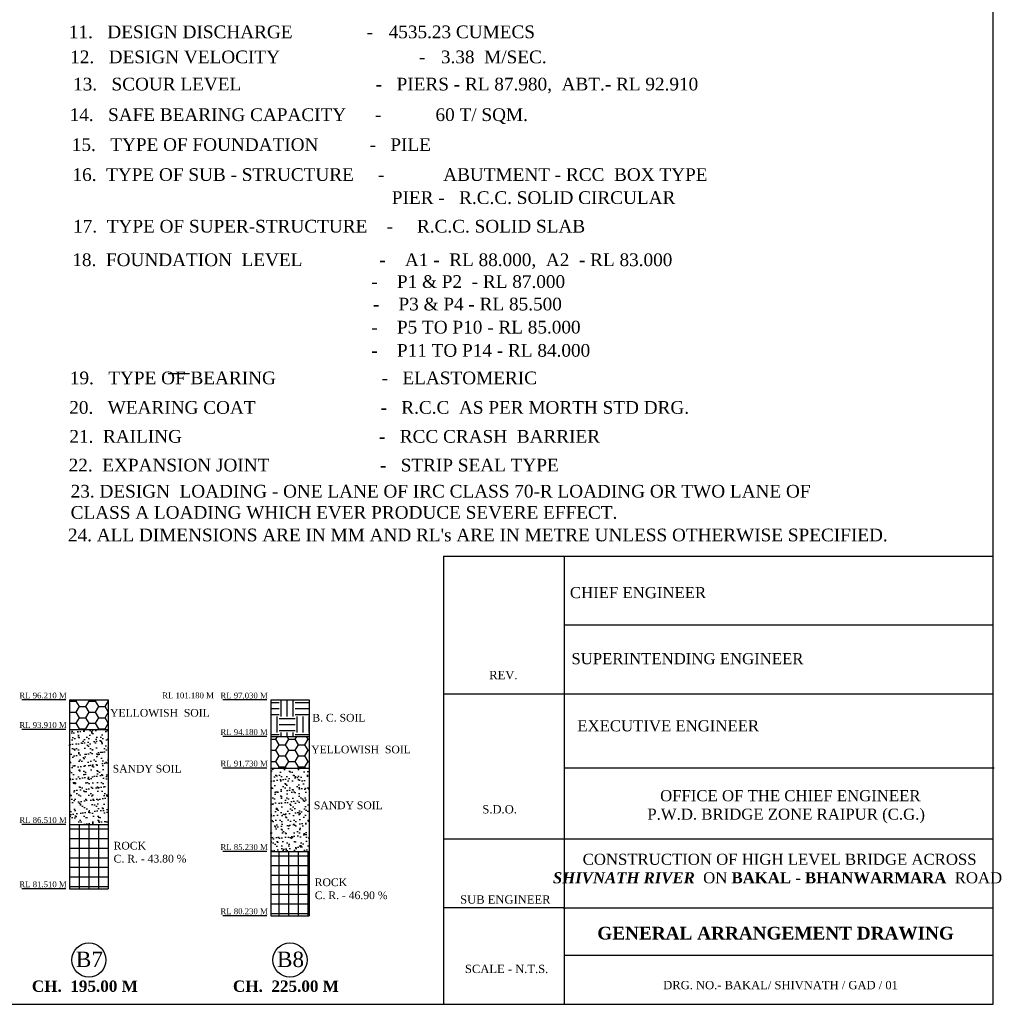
# Model space of a CAD drawing. Header units: millimetres. Extents: x -1995464 to 3071730, y 501735 to 805605.
# Tile 11 of 12: x 2920065 to 3071730, y 501735 to 655024. Entities that reach past the tile are written whole.
import ezdxf

# ---------------------------------------------------------------- set-up
doc = ezdxf.new("R2010")
doc.units = ezdxf.units.MM
doc.header["$MEASUREMENT"] = 0
doc.styles.get("Standard").update_dxf_attribs({"font": 'times.ttf'})

msp = doc.modelspace()

# ---------------------------------------------------------------- hatches: boundary and pattern name
at = {"linetype": 'Continuous', "ltscale": 1000}
h = msp.add_hatch(dxfattribs=at)
h.set_pattern_fill('HONEY', color=1, scale=8000)
h.set_pattern_definition([(0, (-18142.3, 31063.3), (1500, 866.0254), [1000, -2000]), (120, (-18142.3, 31063.3), (-1500, 866.0254), [1000, -2000]), (60, (-18142.3, 31063.3), (3e-13, 1732.0508), [-2000, 1000])])
h.paths.add_polyline_path([(2933832.2, 544514.2), (2933832.2, 549114.2), (2927832.2, 549114.2), (2927832.2, 544514.2)])
h = msp.add_hatch(dxfattribs=at)
h.set_pattern_fill('EARTH', color=1, scale=10000)
h.set_pattern_definition([(0, (-17063.9, 26863.3), (2500, 2500), [2500, -2500]), (0, (-17063.9, 27800.8), (2500, 2500), [2500, -2500]), (0, (-17063.9, 28738.3), (2500, 2500), [2500, -2500]), (90, (-16751.4, 29050.8), (-2500, 2500), [2500, -2500]), (90, (-15813.9, 29050.8), (-2500, 2500), [2500, -2500]), (90, (-14876.4, 29050.8), (-2500, 2500), [2500, -2500])])
h.paths.add_polyline_path([(2965128.5, 549114.2), (2959128.5, 549114.2), (2959128.5, 543414.2), (2965128.5, 543414.2)])
h = msp.add_hatch(dxfattribs=at)
h.set_pattern_fill('AR-SAND', color=1, scale=700)
h.set_pattern_definition([(37.5, (-18142.3, 31063.3), (-44.09535, 1348.77664), [0, -1064, 0, -1190, 0, -1137.5]), (7.5, (-18142.3, 31063.3), (1238.8437, 1975.5022), [0, -574, 0, -959, 0, -367.5]), (327.5, (-19003.3, 31063.3), (2179.8993, 3.96134), [0, -350, 0, -1260, 0, -1645]), (317.5, (-19003.3, 31063.3), (2104.2886, 614.3729), [0, -175, 0, -826, 0, -945])])
h.paths.add_polyline_path([(2933832.2, 544514.2), (2927832.2, 544514.2), (2927832.2, 529714.2), (2933832.2, 529714.2)])
h = msp.add_hatch(dxfattribs=at)
h.set_pattern_fill('HONEY', color=1, scale=8000)
h.set_pattern_definition([(0, (-17063.9, 26863.3), (1500, 866.0254), [1000, -2000]), (120, (-17063.9, 26863.3), (-1500, 866.0254), [1000, -2000]), (60, (-17063.9, 26863.3), (3e-13, 1732.0508), [-2000, 1000])])
h.paths.add_polyline_path([(2965128.5, 543414.2), (2959128.5, 543414.2), (2959128.5, 538514.2), (2965128.5, 538514.2)])
h = msp.add_hatch(dxfattribs=at)
h.set_pattern_fill('AR-SAND', color=1, scale=700)
h.set_pattern_definition([(37.5, (-17063.9, 26863.3), (-44.09535, 1348.77664), [0, -1064, 0, -1190, 0, -1137.5]), (7.5, (-17063.9, 26863.3), (1238.8437, 1975.5022), [0, -574, 0, -959, 0, -367.5]), (327.5, (-17924.9, 26863.3), (2179.8993, 3.96134), [0, -350, 0, -1260, 0, -1645]), (317.5, (-17924.9, 26863.3), (2104.2886, 614.3729), [0, -175, 0, -826, 0, -945])])
h.paths.add_polyline_path([(2965128.5, 538514.2), (2959128.5, 538514.2), (2959128.5, 525514.2), (2965128.5, 525514.2)])
h = msp.add_hatch(dxfattribs=at)
h.set_pattern_fill('NET', color=1, scale=12000)
h.set_pattern_definition([(0, (-18142.3, 31063.3), (0, 1500), []), (90, (-18142.3, 31063.3), (-1500, 9e-14), [])])
h.paths.add_polyline_path([(2933832.2, 529714.2), (2927832.2, 529714.2), (2927832.2, 519714.2), (2933832.2, 519714.2)])
h = msp.add_hatch(dxfattribs=at)
h.set_pattern_fill('NET', color=1, scale=12000)
h.set_pattern_definition([(0, (-17063.9, 26863.3), (0, 1500), []), (90, (-17063.9, 26863.3), (-1500, 9e-14), [])])
h.paths.add_polyline_path([(2965128.5, 525514.2), (2959128.5, 525514.2), (2959128.5, 515514.2), (2965128.5, 515514.2)])

# ---------------------------------------------------------------- linework, layer by layer
at = {"color": 0, "lineweight": 25, "ltscale": 2000}
for p, q in [((3071572.7, 501734.8), (3071572.7, 773894.8)), ((3004798.3, 560802.6), (3071572.7, 560802.6)), ((2986040.8, 550077.1), (3071572.7, 550077.1)), ((2686660.7, 501734.8), (3071572.7, 501734.8))]:
    msp.add_line(p, q, dxfattribs=at)
at = {"color": 0, "ltscale": 2000}
for p, q in [((2943167.9, 599948.6), (2946467.9, 599948.6)), ((2927832.2, 549114.2), (2927832.2, 519714.2)), ((2933832.2, 549114.2), (2933832.2, 519714.2)), ((2959128.5, 549114.2), (2959128.5, 515514.2)), ((2965128.5, 549114.2), (2965128.5, 515514.2))]:
    msp.add_line(p, q, dxfattribs=at)
at = {"color": 0, "ltscale": 0.5}
for p, q in [((2986040.8, 571528), (3071572.7, 571528)), ((2986040.8, 571528), (2986040.8, 501734.8)), ((2986040.8, 571528), (3071572.7, 571528)), ((3004798.3, 571528), (3004798.3, 501734.8)), ((3071730.3, 538475.3), (3004798.3, 538475.3)), ((2986040.8, 527471.7), (3071572.7, 527471.7)), ((3004898.3, 516754.3), (2986040.8, 516754.3)), ((3004626.5, 516754.3), (3071572.7, 516754.3)), ((3004798.3, 509362.1), (3071572.7, 509362.1))]:
    msp.add_line(p, q, dxfattribs=at)
at = {"color": 0, "ltscale": 2}
for p, q in [((2927245.3, 549114.2), (2920382.1, 549114.2)), ((2958541.6, 549114.2), (2951678.4, 549114.2)), ((2927245.3, 544514.2), (2920382.1, 544514.2)), ((2958541.6, 543414.2), (2951678.4, 543414.2)), ((2958541.6, 538514.2), (2951678.4, 538514.2)), ((2927245.3, 529714.2), (2920382.1, 529714.2)), ((2958541.6, 525514.2), (2951678.4, 525514.2)), ((2927245.3, 519714.2), (2920382.1, 519714.2)), ((2958541.6, 515514.2), (2951678.4, 515514.2))]:
    msp.add_line(p, q, dxfattribs=at)
at = {"color": 1, "ltscale": 2000}
for p, q in [((2927832.2, 549114.2), (2933832.2, 549114.2)), ((2959128.5, 549114.2), (2965128.5, 549114.2)), ((2927832.2, 544514.2), (2933832.2, 544514.2)), ((2959128.5, 543414.2), (2965128.5, 543414.2)), ((2959128.5, 538514.2), (2965128.5, 538514.2)), ((2927832.2, 529714.2), (2933832.2, 529714.2)), ((2959128.5, 525514.2), (2965128.5, 525514.2)), ((2927832.2, 519714.2), (2933832.2, 519714.2)), ((2959128.5, 515514.2), (2965128.5, 515514.2))]:
    msp.add_line(p, q, dxfattribs=at)
at = {"color": 0}
for centre in [(2930832.2, 508631.9), (2930832.2, 508631.9), (2962128.5, 508631.9), (2962128.5, 508631.9)]:
    msp.add_circle(centre, 2653.3, dxfattribs=at)

# ---------------------------------------------------------------- texts
at = {"color": 0, "linetype": 'ByBlock', "lineweight": -2, "ltscale": 2000, "attachment_point": 1}
for s, insert, char_height, width in [('11.   DESIGN DISCHARGE^I         -^I   4535.23 CUMECS', (2927717.1, 654117.2), 1980.129, 76873.722), ('12.   DESIGN VELOCITY^I^I         -^I   3.38  M/SEC.', (2927928.2, 650220.3), 1980.129, 76873.722), ('13.   SCOUR LEVEL                            -   PIERS - RL 87.980,  ABT.- RL 92.910', (2928371.5, 645988.3), 1980.129, 100667.743), ('14.   SAFE BEARING CAPACITY      -^I  60 T/ SQM.', (2927832.9, 641229.9), 1980.129, 76873.722), ('15.   TYPE OF FOUNDATION^I         -   PILE', (2928173.9, 636564.6), 1980.129, 76873.722), ('16.  TYPE OF SUB - STRUCTURE     -^I   ABUTMENT - RCC  BOX TYPE', (2928282.1, 631901.6), 1980.129, 114461.558), ('           PIER -   R.C.C. SOLID CIRCULAR', (2969752.6, 628314.9), 1980.129, 76873.722), ('17.  TYPE OF SUPER-STRUCTURE    -     R.C.C. SOLID SLAB', (2928377.2, 623861.2), 1980.129, 83462.753), ('18.  FOUNDATION  LEVEL                -    A1 -  RL 88.000,  A2  - RL 83.000', (2928255.8, 618637.5), 1980.129, 124450.822), ('           -    P1 & P2  - RL 87.000', (2966558.7, 615240.6), 1980.129, 124450.822), ('              -    P3 & P4 - RL 85.500', (2964554.9, 611743.9), 1980.129, 124450.822), ('           -    P5 TO P10 - RL 85.000', (2966558.7, 608147.2), 1980.129, 124450.822), ('           -    P11 TO P14 - RL 84.000', (2966558.7, 604532.3), 1980.129, 124450.822), ('19.   TYPE OF BEARING                      -   ELASTOMERIC  ', (2927867.4, 600242.7), 1980.129, 76873.722), ('20.   WEARING COAT                          -   R.C.C  AS PER MORTH STD DRG.', (2927777.7, 595649.1), 1980.129, 105276.455), ('21.  RAILING                                         -   RCC CRASH  BARRIER', (2927793.1, 591145.2), 1980.129, 112168.547), ('22.  EXPANSION JOINT                       -   STRIP SEAL TYPE', (2927681.1, 586672.4), 1980.129, 94353.499), ('23. DESIGN  LOADING - ONE LANE OF IRC CLASS 70-R LOADING OR TWO LANE OF  CLASS A LOADING WHICH EVER PRODUCE SEVERE EFFECT.', (2927992.2, 582605.4), 1980.1287, 122368.644), ("24. ALL DIMENSIONS ARE IN MM AND RL's ARE IN METRE UNLESS OTHERWISE SPECIFIED.", (2927574.6, 575793.3), 1980.129, 128364.539)]:
    msp.add_mtext(s, dxfattribs=dict(at, insert=insert, char_height=char_height, width=width))
at = {"color": 0, "ltscale": 0.5, "attachment_point": 2}
for s, insert, char_height, width in [(' CHIEF ENGINEER', (3015963.3, 566692.6), 1724.76, 21701.772), ('SUPERINTENDING ENGINEER', (3023976.8, 556406.1), 1724.76, 92657.837), ('REV.', (2995329.9, 553646.1), 1293.57, 4885.042), ('EXECUTIVE ENGINEER', (3020985.3, 545952.2), 1724.76, 55445.334), ('  OFFICE OF THE CHIEF ENGINEER\\PP.W.D. BRIDGE ZONE RAIPUR (C.G.)', (3039337.5, 535073.8), 1724.76, 63644.704), ('S.D.O.', (2994753, 532746.3), 1293.57, 4885.042), (' CONSTRUCTION OF HIGH LEVEL BRIDGE ACROSS \\P{\\fTimes New Roman|b1|i1|c0|p18;SHIVNATH RIVER}  ON {\\fTimes New Roman|b1|i0|c0|p18;BAKAL - BHANWARMARA } ROAD ', (3037996.2, 525175.4), 1724.7604, 67113.646), (' SUB ENGINEER', (2995395.8, 518699.7), 1293.57, 20470.233), ('\\pxt0.12626;{\\fTimes New Roman|b1|i0|c0|p18;GENERAL ARRANGEMENT DRAWING}', (3037697.8, 513803.2), 1980, 72146.41), (' SCALE - N.T.S.', (2995599.2, 507893.6), 1293.57, 21305.179), ('DRG. NO.- BAKAL/ SHIVNATH / GAD / 01', (3038471.2, 505374.3), 1293.57, 44687.671)]:
    msp.add_mtext(s, dxfattribs=dict(at, insert=insert, char_height=char_height, width=width))
at = {"color": 0, "ltscale": 2, "attachment_point": 1}
for s, insert, char_height, width in [(' RL 96.210 M', (2919673.1, 550266.4), 899.716, 8256.365), (' RL 101.180 M', (2941902, 550278.7), 899.716, 8256.365), (' RL 97.030 M', (2950969.4, 550254), 899.716, 8256.365), ('\\pxi0.053439;YELLOWISH  SOIL', (2934063.6, 547712.4), 1200, 15132.884), ('\\pxi0.053439;B. C. SOIL', (2965546.8, 546951.4), 1200, 7992.496), (' RL 93.910 M', (2919673.1, 545666.4), 899.716, 8256.365), (' RL 94.180 M', (2950969.4, 544566.4), 899.716, 8256.365), ('\\pxi0.053439;YELLOWISH  SOIL', (2965359.9, 542012.4), 1200, 15132.884), (' RL 91.730 M', (2950969.4, 539666.4), 899.716, 8256.365), ('\\pxi0.053439;SANDY SOIL', (2934477.5, 539012.5), 1200, 11674.78), ('\\pxi0.053439;SANDY SOIL', (2965773.8, 533312.5), 1200, 11674.78), (' RL 86.510 M', (2919673.1, 530866.4), 899.716, 8256.365), ('\\pxi0.053439;ROCK', (2934618.1, 527034), 1200, 7992.496), (' RL 85.230 M', (2950969.4, 526666.4), 899.716, 8256.365), ('\\pxi0.053439;C. R. - 43.80 %', (2934618.1, 525008.5), 1200, 11417.274), ('\\pxi0.053439;ROCK', (2965914.4, 521334), 1200, 7992.496), (' RL 81.510 M', (2919673.1, 520866.4), 899.716, 8256.365), ('\\pxi0.053439;C. R. - 46.90 %', (2965914.4, 519308.5), 1200, 11970.002), (' RL 80.230 M', (2950969.4, 516666.4), 899.716, 8256.365)]:
    msp.add_mtext(s, dxfattribs=dict(at, insert=insert, char_height=char_height, width=width))
at = {"color": 0, "char_height": 2388.75, "width": 84084, "attachment_point": 1}
for s, insert in [('{\\fVerdana|b0|i0|c0|p34;^I}B7', (2919252.4, 509925.8)), ('{\\fVerdana|b0|i0|c0|p34;^I}B8', (2950548.7, 509925.8))]:
    msp.add_mtext(s, dxfattribs=dict(at, insert=insert))
at = {"color": 0, "ltscale": 100, "char_height": 1762.2, "width": 37267.062, "attachment_point": 1}
for s, insert in [('{\\fTimes New Roman|b1|i0|c0|p18;CH.  195.00 M}', (2921954.2, 505436.5)), ('{\\fTimes New Roman|b1|i0|c0|p18;CH.  225.00 M}', (2953250.5, 505436.5))]:
    msp.add_mtext(s, dxfattribs=dict(at, insert=insert))

doc.saveas('drawing.dxf')
